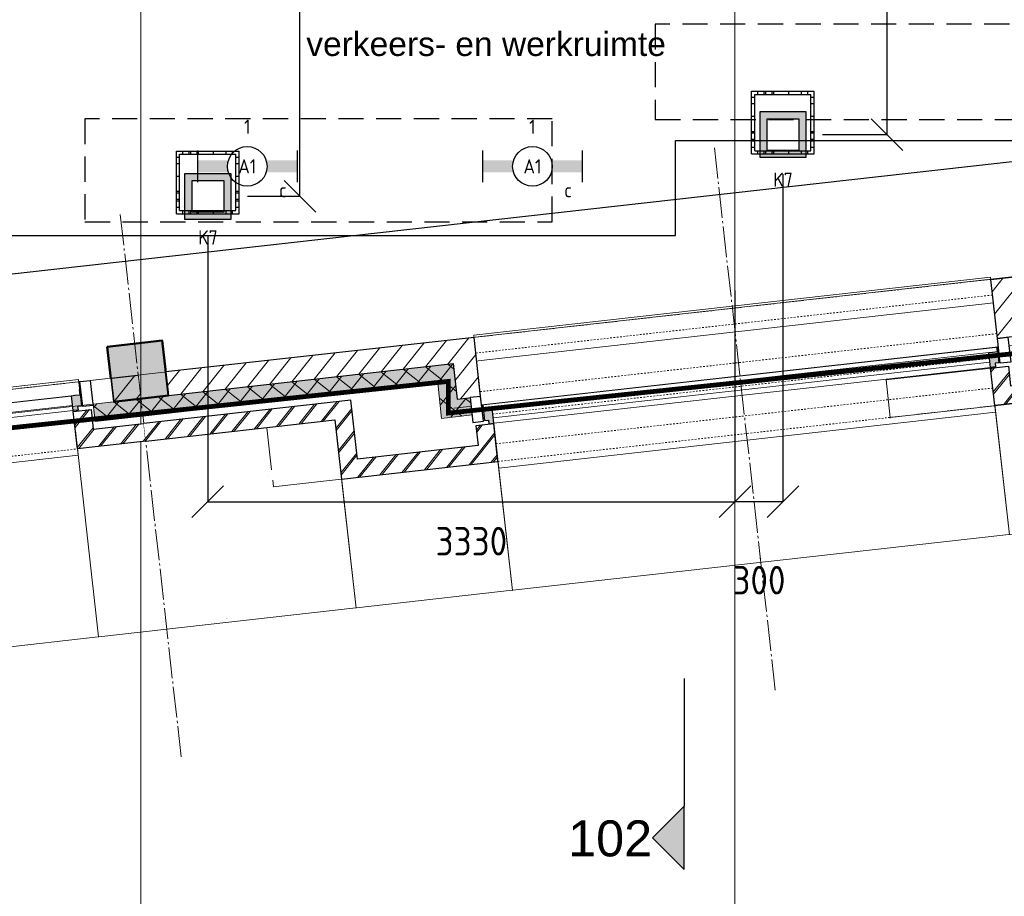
# Model space of a CAD drawing. Header units: millimetres. Extents: x -38031 to 110605, y -30229 to 92226.
# Tile 164 of 194: x 72345 to 78560, y 5071 to 10603. Entities that reach past the tile are written whole.
import ezdxf
from ezdxf.enums import TextEntityAlignment as Align

# ---------------------------------------------------------------- set-up
doc = ezdxf.new("R2010")
doc.units = ezdxf.units.MM
doc.header["$LTSCALE"] = 50
doc.set_wipeout_variables(frame=1)
doc.header["$PDMODE"] = 1
for name, pattern in [('HIDDEN', [9.525, 6.35, -3.175]), ('HIDDEN2', [4.7625, 3.175, -1.5875]), ('STYLE_01', [0.41664, 0.20828, -0.20836]), ('STYLE_07', [1.875, 0.625, -0.20828, 0.625, -0.20836, 0.06943, -0.13893]), ('STYLE_11', [5, 3.888855, -0.416718, 0.277786, -0.416641])]:
    doc.linetypes.add(name, pattern=pattern)
for name, color, linetype, lineweight in [('00 ALGEMEEN', 7, 'Continuous', 15), ('05 LINE-.Stramien', 1, 'STYLE_11', 15), ('05 LINE-0.10 grijs', 8, 'Continuous', 9), ('21 WAND BUITEN-21F_baksteen', 7, 'Continuous', 25), ('21 WAND BUITEN-21F_kalkzandsteen', 7, 'Continuous', 25), ('21 WAND BUITEN-21G_hsb', 1, 'Continuous', 15), ('21 WAND BUITEN-29_isolatie', 1, 'Continuous', 15), ('28 CONSTRUCTIE-28E_beton', 5, 'Continuous', 50), ('Guides', 203, 'Continuous', 13), ('koppenmaten', 163, 'Continuous', 15), ('stramien', 1, 'Continuous', 15)]:
    doc.layers.add(name, color=color, linetype=linetype, lineweight=lineweight)
for name, color, linetype in [('AB$1A---_ATTRIB035', 8, 'Continuous'), ('AB$1A---_ATTRIB050', 8, 'Continuous'), ('AL$1A---_ALGEMEEN', 8, 'Continuous'), ('AL------_MAATVOERING', 2, 'Continuous'), ('AM$1A---_ARCERING', 8, 'Continuous'), ('AT$1A---_TEKST025', 8, 'Continuous'), ('BOUWKUNDIG', 8, 'Continuous'), ('brandscheiding', 5, 'HIDDEN'), ('EL6222--', 3, 'Continuous'), ('EL6311--', 3, 'Continuous'), ('LICHT_TEXT018', 1, 'Continuous'), ('versterkte strook', 7, 'Continuous'), ('Vloerdoos (2e)', 51, 'Continuous'), ('Vloerdoos (OUD)', 51, 'Continuous')]:
    doc.layers.add(name, color=color, linetype=linetype)
doc.styles.add('Arial', font='ARIAL.TTF')
doc.styles.add('BURO-018', font='iso.shx', dxfattribs={"height": 90})
doc.styles.get("Standard").update_dxf_attribs({"font": 'iso.shx'})
doc.dimstyles.new('STABICAD', dxfattribs={"dimscale": 100, "dimtxt": 1.8, "dimasz": 2, "dimexe": 0, "dimexo": 2.5, "dimgap": 1.5, "dimtad": 0, "dimdec": 0, "dimrnd": 10, "dimzin": 0, "dimdsep": 46, "dimtxsty": 'Standard', "dimblk1": 'OBLIQUE', "dimblk2": 'OBLIQUE', "dimsah": 1, "dimcen": -3, "dimadec": 0, "dimazin": 0, "dimtfac": 1, "dimtdec": 0, "dimtofl": 0, "dimtmove": 2, "dimatfit": 3, "dimfxl": 0, "dimtvp": 1.055556, "dimtolj": 1, "dimtzin": 0, "dimarcsym": 0})
doc.dimstyles.new('VyA', dxfattribs={"dimtxt": 2.272868, "dimasz": 2.120801, "dimexe": 1.5, "dimexo": 1.59, "dimgap": 0.5, "dimtad": 1, "dimdec": 0, "dimzin": 11, "dimtxsty": 'Arial', "dimblk": 'VW_SLASH', "dimcen": 0, "dimdle": 1, "dimazin": 0, "dimtfac": 0.8, "dimtdec": 0, "dimtix": 1, "dimtmove": 0, "dimatfit": 0, "dimldrblk": 'VW_FILLEDARROW', "dimfxl": 0, "dimfrac": 2, "dimtolj": 1, "dimtzin": 11, "dimarcsym": 0})
pattern_1 = [(135, (0, 0), (70.7107, 70.7107), []), (45, (299.34, -299.34), (70.7107, -70.7107), [])]
pattern_2 = [(45, (0, 0), (70.7107, -70.7107), []), (45, (7.07, -7.07), (70.7107, -70.7107), [])]
pattern_3 = [(45, (0, 0), (70.7107, -70.7107), [])]

# ---------------------------------------------------------------- blocks, each defined once
blk = doc.blocks.new('_Oblique')
at = {"color": 0, "linetype": 'ByBlock', "lineweight": -2}
blk.add_line((-0.5, -0.5), (0.5, 0.5), dxfattribs=at)
blk = doc.blocks.new('*D60')
at = {"layer": 'AL------_MAATVOERING', "color": 0, "lineweight": -2}
for p, q in [((77162.4, 9627.9), (77162.4, 7560.4)), ((76860, 8893.4), (76860, 7560.4)), ((77162.4, 7560.4), (76860, 7560.4))]:
    blk.add_line(p, q, dxfattribs=at)
at = {"layer": 'Defpoints', "color": 0}
for p in [(77162.4, 9877.9), (76860, 9143.4), (76860, 7560.4)]:
    blk.add_point(p, dxfattribs=at)
at = {"layer": 'AL------_MAATVOERING', "color": 0, "lineweight": -2, "xscale": 200, "yscale": 200, "zscale": 200, "rotation": 180}
blk.add_blockref('_Oblique', (76860, 7560.4), dxfattribs=at)
at = {"layer": 'AL------_MAATVOERING', "color": 0, "lineweight": -2, "xscale": 200, "yscale": 200, "zscale": 200}
blk.add_blockref('_Oblique', (77162.4, 7560.4), dxfattribs=at)
at = {"layer": 'AL------_MAATVOERING', "color": 0, "insert": (77011.2, 7065.4), "char_height": 180, "attachment_point": 5}
blk.add_mtext('\\A1;300', dxfattribs=at)
blk = doc.blocks.new('*D71')
at = {"layer": 'AL------_MAATVOERING', "color": 0, "lineweight": -2}
for p, q in [((77412.4, 14300), (77820.2, 14300)), ((77820.2, 9877.9), (77820.2, 14300)), ((77412.4, 9877.9), (77820.2, 9877.9))]:
    blk.add_line(p, q, dxfattribs=at)
at = {"layer": 'Defpoints', "color": 0}
for p in [(77162.4, 14300), (77820.2, 14300), (77162.4, 9877.9)]:
    blk.add_point(p, dxfattribs=at)
at = {"layer": 'AL------_MAATVOERING', "color": 0, "lineweight": -2, "xscale": 200, "yscale": 200, "zscale": 200}
for p, rotation in [((77820.2, 14300), 90), ((77820.2, 9877.9), 270)]:
    blk.add_blockref('_Oblique', p, dxfattribs=dict(at, rotation=rotation))
at = {"layer": 'AL------_MAATVOERING', "color": 0, "insert": (77630.2, 12089), "char_height": 180, "attachment_point": 5, "rotation": 90}
blk.add_mtext('\\A1;4420', dxfattribs=at)
blk = doc.blocks.new('*D74')
at = {"layer": 'AL------_MAATVOERING', "color": 0, "lineweight": -2}
for p, q in [((73532.4, 9237.9), (73532.4, 7560.4)), ((76860, 8503.4), (76860, 7560.4)), ((73532.4, 7560.4), (76860, 7560.4))]:
    blk.add_line(p, q, dxfattribs=at)
at = {"layer": 'Defpoints', "color": 0}
for p in [(73532.4, 9487.9), (76860, 8753.4), (76860, 7560.4)]:
    blk.add_point(p, dxfattribs=at)
at = {"layer": 'AL------_MAATVOERING', "color": 0, "lineweight": -2, "xscale": 200, "yscale": 200, "zscale": 200, "rotation": 180}
blk.add_blockref('_Oblique', (73532.4, 7560.4), dxfattribs=at)
at = {"layer": 'AL------_MAATVOERING', "color": 0, "lineweight": -2, "xscale": 200, "yscale": 200, "zscale": 200}
blk.add_blockref('_Oblique', (76860, 7560.4), dxfattribs=at)
at = {"layer": 'AL------_MAATVOERING', "color": 0, "insert": (75196.2, 7311.4), "char_height": 180, "attachment_point": 5}
blk.add_mtext('\\A1;3330', dxfattribs=at)
blk = doc.blocks.new('*D75')
at = {"layer": 'AL------_MAATVOERING', "color": 0, "lineweight": -2}
for p, q in [((73782.4, 14300), (74114.3, 14300)), ((74114.3, 9487.9), (74114.3, 14300)), ((73782.4, 9487.9), (74114.3, 9487.9))]:
    blk.add_line(p, q, dxfattribs=at)
at = {"layer": 'Defpoints', "color": 0}
for p in [(73532.4, 14300), (74114.3, 14300), (73532.4, 9487.9)]:
    blk.add_point(p, dxfattribs=at)
at = {"layer": 'AL------_MAATVOERING', "color": 0, "lineweight": -2, "xscale": 200, "yscale": 200, "zscale": 200}
for p, rotation in [((74114.3, 14300), 90), ((74114.3, 9487.9), 270)]:
    blk.add_blockref('_Oblique', p, dxfattribs=dict(at, rotation=rotation))
at = {"layer": 'AL------_MAATVOERING', "color": 0, "insert": (73924.3, 11894), "char_height": 180, "attachment_point": 5, "rotation": 90}
blk.add_mtext('\\A1;4810', dxfattribs=at)
blk = doc.blocks.new('1115B6630')
at = {"color": 0}
for p, q in [((-6.3, 2), (-6.3, -2)), ((6.3, 2), (6.3, -2))]:
    blk.add_line(p, q, dxfattribs=at)
at = {"color": 0, "linetype": 'Continuous'}
blk.add_circle((0, 0), 2.5, dxfattribs=at)
at = {"color": 0}
for points in [[(-2.5, 0.75), (-6.3, 0.75), (-2.5, -0.75), (-6.3, -0.75)], [(2.5, 0.75), (6.3, 0.75), (2.5, -0.75), (6.3, -0.75)]]:
    blk.add_solid(points, dxfattribs=at)
at = {"color": 0, "linetype": 'Continuous', "style": 'BURO-018'}
for tag, p in [('E_GKAST', (0, 8)), ('E_GROEP', (0, 5)), ('E_SGROEP', (4.5, 5)), ('E_ARMCODE', (0, 0)), ('E_SLET', (4.5, -3))]:
    blk.add_attdef(tag, text='', height=1.8, dxfattribs=at).set_placement(p, align=Align.MIDDLE)
blk = doc.blocks.new('E00414')
at = {"color": 0, "linetype": 'Continuous'}
for p, q in [((-2.9, -2.9), (-2.9, 2.9)), ((-2.9, 2.9), (2.9, 2.9)), ((2.9, 2.9), (2.9, -2.9)), ((-2, 2), (2, 2)), ((-2, -2), (-2, 2)), ((2, 2), (2, -2)), ((2, -2), (-2, -2)), ((2.9, -2.9), (-2.9, -2.9))]:
    blk.add_line(p, q, dxfattribs=at)
at = {"color": 0}
for points in [[(-2.9, 2.9), (2.9, 2.9), (-2, 2), (2, 2)], [(-2, -2), (-2.9, -2.9), (-2, 2), (-2.9, 2.9)], [(2, 2), (2.9, 2.9), (2, -2), (2.9, -2.9)], [(2, -2), (2.9, -2.9), (-2, -2), (-2.9, -2.9)]]:
    blk.add_solid(points, dxfattribs=at)
at = {"color": 0, "linetype": 'Continuous', "style": 'BURO-018'}
for tag, p in [('E_GKAST', (0, 8)), ('E_GROEP', (0, 5)), ('E_SGROEP', (4.5, 5))]:
    blk.add_attdef(tag, text='', height=1.8, dxfattribs=at).set_placement(p, align=Align.MIDDLE)
at = {"color": 0, "linetype": 'Continuous', "style": 'BURO-018', "flags": 1}
for tag, p in [('E_VERMCODE', (13, 5)), ('E_MATCODE', (0, 0))]:
    blk.add_attdef(tag, text='', height=1.8, dxfattribs=at).set_placement(p, align=Align.MIDDLE)
blk = doc.blocks.new('VLOERDOOS (2e)')
at = {"layer": 'Vloerdoos (OUD)'}
for p, q in [((0, 395), (395, 395)), ((0, 395), (0, 0)), ((20, 375), (20, 20)), ((20, 375), (375, 375)), ((40, 375), (40, 395)), ((80, 375), (80, 395)), ((90, 375), (90, 395)), ((130, 375), (130, 395)), ((140, 375), (140, 395)), ((235, 375), (235, 395)), ((315, 375), (315, 395)), ((355, 375), (355, 395)), ((375, 375), (375, 20)), ((395, 395), (395, 0)), ((0, 355), (20, 355)), ((0, 315), (20, 315)), ((375, 355), (395, 355)), ((375, 315), (395, 315)), ((0, 305), (20, 305)), ((0, 265), (20, 265)), ((0, 255), (20, 255)), ((375, 305), (395, 305)), ((375, 265), (395, 265)), ((375, 255), (395, 255)), ((0, 160), (20, 160)), ((375, 160), (395, 160)), ((0, 80), (20, 80)), ((375, 80), (395, 80)), ((0, 40), (20, 40)), ((0, 0), (395, 0)), ((20, 20), (375, 20)), ((40, 0), (40, 20)), ((80, 0), (80, 20)), ((90, 0), (90, 20)), ((130, 0), (130, 20)), ((140, 0), (140, 20)), ((235, 0), (235, 20)), ((315, 0), (315, 20)), ((355, 0), (355, 20)), ((375, 40), (395, 40))]:
    blk.add_line(p, q, dxfattribs=at)
blk = doc.blocks.new('tekst 12 pts')
at = {"layer": 'AL$1A---_ALGEMEEN', "color": 0, "style": 'Arial'}
blk.add_attdef('naam_ruimte', text='', height=151.5, dxfattribs=at).set_placement((0, -41.1), align=Align.TOP_CENTER)
at = {"layer": 'AL$1A---_ALGEMEEN', "color": 0, "flags": 1}
for tag, p in [('oppervlakte', (-264.6, -1003)), ('stramiennummer', (-264.6, -1275.7))]:
    blk.add_attdef(tag, p, '', height=151.5, dxfattribs=at)
blk = doc.blocks.new('drsnd pijl')
at = {"layer": 'AM$1A---_ARCERING', "linetype": 'Continuous', "lineweight": 0}
blk.add_hatch(color=256, dxfattribs=at).paths.add_polyline_path([(1005, 442.5), (200, 442.5), (0, 242.5), (-200, 442.5), (200, 442.5)])
at = {"layer": 'AL$1A---_ALGEMEEN', "color": 0}
blk.add_lwpolyline([(1005, 442.5), (200, 442.5), (0, 242.5), (-200, 442.5), (200, 442.5)], dxfattribs=at)
at = {"layer": 'AL$1A---_ALGEMEEN', "color": 0, "style": 'Arial'}
blk.add_attdef('peil', text='', height=227.3, rotation=90, dxfattribs=at).set_placement((170, -290.5), align=Align.BOTTOM_LEFT)
at = {"layer": 'AL$1A---_ALGEMEEN', "color": 0, "flags": 1}
blk.add_attdef('onderdeel', (-200, -699.6), '', height=227.3, dxfattribs=at)
blk = doc.blocks.new('zijdetail kozijn 2kops')
at = {"color": 0}
blk.add_wipeout([(-63, 420), (-130, 420), (-130, 262), (-63, 262)], dxfattribs=at).dxf.layer = 'AL$1A---_ALGEMEEN'
at = {"layer": 'AM$1A---_ARCERING', "linetype": 'Continuous', "lineweight": 0}
blk.add_hatch(color=256, dxfattribs=at).paths.add_polyline_path([(-54.2, 338), (-54.2, 366), (-56, 366), (-56, 266), (-31, 266), (-31, 243), (0, 243), (0, 338), (-22, 338)])
at = {"layer": 'AL$1A---_ALGEMEEN', "color": 0}
for points in [[(-63, 420), (-130, 420), (-130, 262), (-63, 262)], [(-54.2, 338), (-54.2, 366), (-56, 366), (-56, 266), (-31, 266), (-31, 243), (0, 243), (0, 338), (-22, 338)]]:
    blk.add_lwpolyline(points, close=True, dxfattribs=at)
blk = doc.blocks.new('31x_alu-1e-mk106b-p')
at = {"color": 0}
blk.add_wipeout([(-338, 1648), (-338, 0), (-276, 0), (-276, 1648)], dxfattribs=at).dxf.layer = '05 LINE-0.10 grijs'
at = {"layer": '05 LINE-0.10 grijs', "color": 0}
for points in [[(-435, 1704), (-338, 1704), (-338, -56), (-435, -56)], [(-338, 1648), (-338, 0), (-276, 0), (-276, 1648)]]:
    blk.add_lwpolyline(points, close=True, dxfattribs=at)
at = {"layer": '00 ALGEMEEN', "color": 0, "xscale": -1, "rotation": 90}
blk.add_blockref('zijdetail kozijn 2kops', (0, 1648), dxfattribs=at)
at = {"layer": '00 ALGEMEEN', "color": 0, "rotation": 90}
blk.add_blockref('zijdetail kozijn 2kops', (0, 0), dxfattribs=at)
at = {"layer": '05 LINE-0.10 grijs', "color": 0, "linetype": 'STYLE_01'}
blk.add_line((-420, 1711), (-420, -63), dxfattribs=at)
at = {"layer": '05 LINE-0.10 grijs', "color": 0}
blk.add_lwpolyline([(-243, 1648), (40, 1648), (40, 0), (-243, 0)], close=True, dxfattribs=at)
at = {"color": 0}
blk.add_wipeout([(-113, -113), (-113, -434), (0, -434), (0, -113), (0, 0), (-238, 0), (-238, -113), (-114, -113)], dxfattribs=at).dxf.layer = '21 WAND BUITEN-21F_baksteen'
at = {"layer": 'AM$1A---_ARCERING', "linetype": 'Continuous', "lineweight": 5}
h = blk.add_hatch(dxfattribs=at)
h.set_pattern_fill('BAKSTEEN', color=256, style=0, pattern_type=2)
h.set_pattern_definition(pattern_2)
edge = h.paths.add_edge_path()
edge.add_line((-113, -113), (-113, -434))
edge.add_line((-113, -434), (0, -434))
edge.add_line((0, -434), (0, -113))
edge.add_line((0, -113), (0, 0))
edge.add_line((0, 0), (-238, 0))
edge.add_line((-238, 0), (-238, -113))
edge.add_line((-238, -113), (-114, -113))
at = {"layer": 'AM$1A---_ARCERING', "linetype": 'Continuous', "lineweight": 0}
blk.add_hatch(color=256, dxfattribs=at).paths.add_polyline_path([(-160, -130), (-270, -130), (-270, -434), (-160, -434)])
at = {"layer": 'AM$1A---_ARCERING', "linetype": 'Continuous', "lineweight": 5}
h = blk.add_hatch(dxfattribs=at)
h.set_pattern_fill('ISOLATIE', color=256, style=0, pattern_type=2)
h.set_pattern_definition(pattern_1)
h.paths.add_polyline_path([(-160, -130), (-270, -130), (-270, -434), (-160, -434)])
at = {"layer": '05 LINE-0.10 grijs', "color": 0, "linetype": 'STYLE_01'}
blk.add_line((0, 1648), (0, 0), dxfattribs=at)
at = {"layer": '21 WAND BUITEN-21F_baksteen', "color": 0}
blk.add_line((-113, -113), (-113, -434), dxfattribs=at)
at = {"layer": '21 WAND BUITEN-21F_baksteen', "color": 0, "flags": 128}
blk.add_lwpolyline([(0, -434), (0, -113), (0, 0), (-238, 0), (-238, -113), (-114, -113)], dxfattribs=at)
at = {"layer": '21 WAND BUITEN-29_isolatie', "color": 0}
blk.add_line((-160, -434), (-160, -130), dxfattribs=at)
at = {"layer": '21 WAND BUITEN-29_isolatie', "color": 0, "flags": 128}
blk.add_lwpolyline([(-160, -130), (-270, -130), (-270, -434)], dxfattribs=at)
at = {"color": 0}
for points, layer in [([(-113, 1761), (-113, 2082), (0, 2082), (0, 1761), (0, 1648), (-238, 1648), (-238, 1761), (-114, 1761)], '21 WAND BUITEN-21F_baksteen'), ([(-420, -130), (-420, -434), (-270, -434), (-270, -130)], '21 WAND BUITEN-21F_kalkzandsteen')]:
    blk.add_wipeout(points, dxfattribs=at).dxf.layer = layer
at = {"layer": 'AM$1A---_ARCERING', "linetype": 'Continuous', "lineweight": 0}
blk.add_hatch(color=256, dxfattribs=at).paths.add_polyline_path([(-160, 1778), (-270, 1778), (-270, 2082), (-160, 2082)])
at = {"layer": 'AM$1A---_ARCERING', "linetype": 'Continuous', "lineweight": 5}
h = blk.add_hatch(dxfattribs=at)
h.set_pattern_fill('ISOLATIE', color=256, style=0, pattern_type=2)
h.set_pattern_definition(pattern_1)
h.paths.add_polyline_path([(-160, 1778), (-270, 1778), (-270, 2082), (-160, 2082)])
h = blk.add_hatch(dxfattribs=at)
h.set_pattern_fill('BAKSTEEN', color=256, style=0, pattern_type=2)
h.set_pattern_definition(pattern_2)
edge = h.paths.add_edge_path()
edge.add_line((-113, 1761), (-113, 2082))
edge.add_line((-113, 2082), (0, 2082))
edge.add_line((0, 2082), (0, 1761))
edge.add_line((0, 1761), (0, 1648))
edge.add_line((0, 1648), (-238, 1648))
edge.add_line((-238, 1648), (-238, 1761))
edge.add_line((-238, 1761), (-114, 1761))
h = blk.add_hatch(dxfattribs=at)
h.set_pattern_fill('KALKZANDSTEEN', color=256, style=0, pattern_type=2)
h.set_pattern_definition(pattern_3)
h.paths.add_polyline_path([(-420, -130), (-420, -434), (-270, -434), (-270, -130)])
at = {"layer": '21 WAND BUITEN-21F_baksteen', "color": 0}
blk.add_line((-113, 1761), (-113, 2082), dxfattribs=at)
at = {"layer": '21 WAND BUITEN-21F_baksteen', "color": 0, "flags": 128}
blk.add_lwpolyline([(0, 2082), (0, 1761), (0, 1648), (-238, 1648), (-238, 1761), (-114, 1761)], dxfattribs=at)
at = {"layer": '21 WAND BUITEN-21F_kalkzandsteen', "color": 0}
blk.add_line((-420, -130), (-420, -434), dxfattribs=at)
at = {"layer": '21 WAND BUITEN-21F_kalkzandsteen', "color": 0, "flags": 128}
blk.add_lwpolyline([(-270, -434), (-270, -130), (-420, -130)], dxfattribs=at)
at = {"layer": '21 WAND BUITEN-29_isolatie', "color": 0}
blk.add_line((-160, 2082), (-160, 1778), dxfattribs=at)
at = {"layer": '21 WAND BUITEN-29_isolatie', "color": 0, "flags": 128}
blk.add_lwpolyline([(-160, 1778), (-270, 1778), (-270, 2082)], dxfattribs=at)
at = {"color": 0}
blk.add_wipeout([(-420, 1778), (-420, 2082), (-270, 2082), (-270, 1778)], dxfattribs=at).dxf.layer = '21 WAND BUITEN-21F_kalkzandsteen'
at = {"layer": 'AM$1A---_ARCERING', "linetype": 'Continuous', "lineweight": 5}
h = blk.add_hatch(dxfattribs=at)
h.set_pattern_fill('KALKZANDSTEEN', color=256, style=0, pattern_type=2)
h.set_pattern_definition(pattern_3)
h.paths.add_polyline_path([(-420, 1778), (-420, 2082), (-270, 2082), (-270, 1778)])
at = {"layer": '21 WAND BUITEN-21F_kalkzandsteen', "color": 0}
blk.add_line((-420, 1778), (-420, 2082), dxfattribs=at)
at = {"layer": '21 WAND BUITEN-21F_kalkzandsteen', "color": 0, "flags": 128}
blk.add_lwpolyline([(-270, 2082), (-270, 1778), (-420, 1778)], dxfattribs=at)
blk = doc.blocks.new('VW_SLASH')
at = {"layer": 'AL$1A---_ALGEMEEN', "color": 0, "linetype": 'ByBlock', "lineweight": -2}
blk.add_line((0, 0), (-1, 0), dxfattribs=at)
at = {"layer": 'AL$1A---_ALGEMEEN', "color": 0, "linetype": 'ByBlock', "lineweight": 5}
blk.add_line((0.5, 0.5), (-0.5, -0.5), dxfattribs=at)
blk = doc.blocks.new('*D1081')
at = {"layer": 'koppenmaten', "color": 0, "lineweight": -2}
for p, q in [((-8746, -414), (-8746, -1464.8)), ((-9739.5, -533.9), (-9739.5, -1464.8)), ((-9737.4, -1463.3), (-8748.1, -1463.3))]:
    blk.add_line(p, q, dxfattribs=at)
at = {"layer": 'koppenmaten', "color": 0, "lineweight": -2, "xscale": 2.12080078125, "yscale": 2.12080078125, "zscale": 2.12080078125, "rotation": 180}
blk.add_blockref('VW_SLASH', (-9739.5, -1463.3), dxfattribs=at)
at = {"layer": 'koppenmaten', "color": 0, "lineweight": -2, "xscale": 2.12080078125, "yscale": 2.12080078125, "zscale": 2.12080078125}
blk.add_blockref('VW_SLASH', (-8746, -1463.3), dxfattribs=at)
at = {"layer": 'AT$1A---_TEKST025', "insert": (-9242.7, -1437.1), "char_height": 2.273, "attachment_point": 5, "style": 'Arial'}
blk.add_mtext('\\A1;8K-V=49675', dxfattribs=at)
blk = doc.blocks.new('VW_FILLEDARROW')
at = {"layer": 'AL$1A---_ALGEMEEN', "color": 0, "lineweight": -2}
blk.add_solid([(0, 0), (0.5, 0.5), (0.5, -0.5)], dxfattribs=at)
blk = doc.blocks.new('*D1082')
at = {"layer": 'koppenmaten', "color": 0, "lineweight": -2}
for p, q in [((-12895.5, -464), (-12895.5, -1464.8)), ((-9739.5, -599), (-9739.5, -1464.8)), ((-12893.4, -1463.3), (-9741.6, -1463.3))]:
    blk.add_line(p, q, dxfattribs=at)
at = {"layer": 'koppenmaten', "color": 0, "lineweight": -2, "xscale": 2.12080078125, "yscale": 2.12080078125, "zscale": 2.12080078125, "rotation": 180}
blk.add_blockref('VW_SLASH', (-12895.5, -1463.3), dxfattribs=at)
at = {"layer": 'koppenmaten', "color": 0, "lineweight": -2, "xscale": 2.12080078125, "yscale": 2.12080078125, "zscale": 2.12080078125}
blk.add_blockref('VW_SLASH', (-9739.5, -1463.3), dxfattribs=at)
at = {"layer": 'AT$1A---_TEKST025', "insert": (-11317.5, -1437.1), "char_height": 2.273, "attachment_point": 5, "style": 'Arial'}
blk.add_mtext('\\A1;25K+V=157800', dxfattribs=at)
blk = doc.blocks.new('*D1083')
at = {"layer": 'koppenmaten', "color": 0, "lineweight": -2}
for p, q in [((-15524.5, -152.9), (-15524.5, -1464.8)), ((-13889, -384), (-13889, -1464.8)), ((-15522.4, -1463.3), (-13891.1, -1463.3))]:
    blk.add_line(p, q, dxfattribs=at)
at = {"layer": 'koppenmaten', "color": 0, "lineweight": -2, "xscale": 2.12080078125, "yscale": 2.12080078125, "zscale": 2.12080078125, "rotation": 180}
blk.add_blockref('VW_SLASH', (-15524.5, -1463.3), dxfattribs=at)
at = {"layer": 'koppenmaten', "color": 0, "lineweight": -2, "xscale": 2.12080078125, "yscale": 2.12080078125, "zscale": 2.12080078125}
blk.add_blockref('VW_SLASH', (-13889, -1463.3), dxfattribs=at)
at = {"layer": 'AT$1A---_TEKST025', "insert": (-14706.8, -1437.1), "char_height": 2.273, "attachment_point": 5, "style": 'Arial'}
blk.add_mtext('\\A1;13K=81776', dxfattribs=at)
blk = doc.blocks.new('*D1084')
at = {"layer": 'koppenmaten', "color": 0, "lineweight": -2}
for p, q in [((-17172.5, -170.4), (-17172.5, -1464.8)), ((-15524.5, -152.9), (-15524.5, -1464.8)), ((-17170.4, -1463.3), (-15526.6, -1463.3))]:
    blk.add_line(p, q, dxfattribs=at)
at = {"layer": 'koppenmaten', "color": 0, "lineweight": -2, "xscale": 2.12080078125, "yscale": 2.12080078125, "zscale": 2.12080078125, "rotation": 180}
blk.add_blockref('VW_SLASH', (-17172.5, -1463.3), dxfattribs=at)
at = {"layer": 'koppenmaten', "color": 0, "lineweight": -2, "xscale": 2.12080078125, "yscale": 2.12080078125, "zscale": 2.12080078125}
blk.add_blockref('VW_SLASH', (-15524.5, -1463.3), dxfattribs=at)
at = {"layer": 'AT$1A---_TEKST025', "insert": (-16348.5, -1437.1), "char_height": 2.273, "attachment_point": 5, "style": 'Arial'}
blk.add_mtext('\\A1;13K+V=82400', dxfattribs=at)
blk = doc.blocks.new('*D1096')
at = {"layer": 'koppenmaten', "color": 0, "lineweight": -2}
for p, q in [((-13889, -374), (-13889, -1464.8)), ((-12895.5, -494), (-12895.5, -1464.8)), ((-12897.6, -1463.3), (-13886.9, -1463.3))]:
    blk.add_line(p, q, dxfattribs=at)
at = {"layer": 'koppenmaten', "color": 0, "lineweight": -2, "xscale": 2.12080078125, "yscale": 2.12080078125, "zscale": 2.12080078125, "rotation": 180}
blk.add_blockref('VW_SLASH', (-13889, -1463.3), dxfattribs=at)
at = {"layer": 'koppenmaten', "color": 0, "lineweight": -2, "xscale": 2.12080078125, "yscale": 2.12080078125, "zscale": 2.12080078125}
blk.add_blockref('VW_SLASH', (-12895.5, -1463.3), dxfattribs=at)
at = {"layer": 'AT$1A---_TEKST025', "insert": (-13392.3, -1437.1), "char_height": 2.273, "attachment_point": 5, "style": 'Arial'}
blk.add_mtext('\\A1;8K-V=49675', dxfattribs=at)
blk = doc.blocks.new('*D1157')
at = {"layer": 'koppenmaten', "color": 0, "lineweight": -2}
for p, q in [((-9658.6, -407.3), (-10405.5, -407.3)), ((-10404, -405.2), (-10404, -403.1)), ((-10404, -645.3), (-10404, -407.3)), ((-9628.1, -645.3), (-10405.5, -645.3)), ((-10404, -647.4), (-10404, -649.6))]:
    blk.add_line(p, q, dxfattribs=at)
at = {"layer": 'koppenmaten', "color": 0, "lineweight": -2, "xscale": 2.12080078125, "yscale": 2.12080078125, "zscale": 2.12080078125}
for p, rotation in [((-10404, -407.3), 270), ((-10404, -645.3), 90)]:
    blk.add_blockref('VW_SLASH', p, dxfattribs=dict(at, rotation=rotation))
at = {"layer": 'AT$1A---_TEKST025', "insert": (-10429, -626.5), "char_height": 2.273, "attachment_point": 5, "rotation": 90, "style": 'Arial'}
blk.add_mtext('\\A1;2K-V=11900', dxfattribs=at)
blk = doc.blocks.new('kolom 350x350')
at = {"layer": 'AM$1A---_ARCERING', "linetype": 'Continuous', "lineweight": 0}
blk.add_hatch(color=256, dxfattribs=at).paths.add_polyline_path([(-175, 350), (175, 350), (175, 0), (-175, 0)])
at = {"layer": '28 CONSTRUCTIE-28E_beton', "color": 0}
blk.add_lwpolyline([(-175, 350), (175, 350), (175, 0), (-175, 0)], close=True, dxfattribs=at)
blk = doc.blocks.new('*D1161')
at = {"layer": 'koppenmaten', "color": 0, "lineweight": -2}
for p, q in [((-13993.6, -270.3), (-14323.5, -270.3)), ((-14322, -272.4), (-14322, -539.3)), ((-14322, -643.2), (-14322, -603.6)), ((-13777.1, -645.3), (-14323.5, -645.3))]:
    blk.add_line(p, q, dxfattribs=at)
at = {"layer": 'koppenmaten', "color": 0, "lineweight": -2, "xscale": 2.12080078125, "yscale": 2.12080078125, "zscale": 2.12080078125}
for p, rotation in [((-14322, -270.3), 90), ((-14322, -645.3), 270)]:
    blk.add_blockref('VW_SLASH', p, dxfattribs=dict(at, rotation=rotation))
at = {"layer": 'AT$1A---_TEKST025', "insert": (-14347, -571.4), "char_height": 2.273, "attachment_point": 5, "rotation": 90, "style": 'Arial'}
blk.add_mtext('\\A1;3K=18750', dxfattribs=at)
blk = doc.blocks.new('metselwerk zo gevel 1e verd')
at = {"layer": 'AM$1A---_ARCERING', "linetype": 'Continuous', "lineweight": 0}
blk.add_hatch(color=8, dxfattribs=at).paths.add_polyline_path([(-13218.5, -110.32735), (-13218.5, -335.32735), (-13025.5, -335.32735), (-13025.5, -225.32735), (-13108.5, -225.32735), (-13108.5, -0.32735), (-15091, -0.32735), (-15091, -110.32735)])
at = {"layer": 'AM$1A---_ARCERING', "linetype": 'Continuous', "lineweight": 5}
h = blk.add_hatch(dxfattribs=at)
h.set_pattern_fill('ISOLATIE', color=8, style=0, pattern_type=2)
h.set_pattern_definition(pattern_1)
h.paths.add_polyline_path([(-13218.5, -110.32735), (-13218.5, -335.32735), (-13025.5, -335.32735), (-13025.5, -225.32735), (-13108.5, -225.32735), (-13108.5, -0.32735), (-15091, -0.32735), (-15091, -110.32735)])
at = {"layer": '05 LINE-.Stramien', "color": 8}
blk.add_line((-11317.5, -2275.00786), (-11317.5, 1174.99214), dxfattribs=at)
at = {"layer": '05 LINE-0.10 grijs', "color": 8, "linetype": 'STYLE_01'}
for p, q in [((-12958.5, 149.67265), (-9676.5, 149.67265)), ((-12958.5, 49.99214), (-9676.5, 49.99214)), ((-12958.5, -195.00786), (-9676.5, -195.00786)), ((-12895.5, -345.00786), (-9655.29, -345.00786)), ((-12895.5, -533.312), (-9739.5, -533.312)), ((-12895.5, -645.32735), (-9739.5, -645.32735))]:
    blk.add_line(p, q, dxfattribs=at)
at = {"layer": '05 LINE-0.10 grijs', "color": 8}
for points in [[(-12958.5, 164.52096), (-9676.5, 164.52096), (-9676.5, -279.32736), (-12958.5, -279.32736)], [(-12895.5, -307.32736), (-9739.5, -307.32736), (-9739.5, -369.32736), (-12895.5, -369.32736)], [(-12895.5, -402.32735), (-9739.5, -402.32735), (-9739.5, -687.32735), (-12895.5, -687.32735)]]:
    blk.add_lwpolyline(points, close=True, dxfattribs=at)
at = {"layer": '21 WAND BUITEN-29_isolatie', "color": 8}
blk.add_line((-15091, -110.32735), (-13218.5, -110.32735), dxfattribs=at)
at = {"layer": '21 WAND BUITEN-29_isolatie', "color": 8, "flags": 128}
blk.add_lwpolyline([(-13218.5, -110.32735), (-13218.5, -335.32735), (-13025.5, -335.32735), (-13025.5, -225.32735), (-13108.5, -225.32735), (-13108.5, -0.32735), (-15091, -0.32735)], dxfattribs=at)
at = {"layer": 'Guides', "color": 8}
blk.add_line((-9505.29, -280.39669), (-13132.67648, -279.90623), dxfattribs=at)
at = {"layer": 'koppenmaten', "color": 8}
for base, p1, p2, override, picture, middle in [((-14321.96925, -645.32735), (-13991.96925, -270.32735), (-13775.4629, -645.32735), {"dimtxt": 2.272868, "dimgap": 25, "dimlfac": 50, "dimpost": '3K=<>', "dimtxsty": 'Arial', "dimtmove": 2}, '*D1161', (-14346.96925, -571.42921)), ((-10403.96925, -407.32735), (-9626.5, -645.32735), (-9656.96925, -407.32735), {"dimtxt": 2.272868, "dimgap": 25, "dimlfac": 50, "dimpost": '2K-V=<>', "dimtxsty": 'Arial', "dimtmove": 2}, '*D1157', (-10428.96925, -626.46072))]:
    dim = blk.add_linear_dim(base=base, p1=p1, p2=p2, angle=90, dimstyle='VyA', override=override, dxfattribs=at)
    dim.commit()
    dim.dimension.update_dxf_attribs({"geometry": picture, "text_midpoint": middle, "dimtype": 128})
for base, p1, p2, override, picture, middle in [((-13889, -1463.28595), (-12895.5, -492.44536), (-13889, -372.44536), {"dimtxt": 2.272868, "dimgap": 25, "dimdec": 1, "dimlfac": 50, "dimpost": '8K-V=<>', "dimtxsty": 'Arial', "dimtmove": 2}, '*D1096', (-13392.25, -1437.12548)), ((-8746, -1463.28595), (-9739.5, -532.32735), (-8746, -412.44536), {"dimtxt": 2.272868, "dimgap": 25, "dimdec": 1, "dimlfac": 50, "dimpost": '8K-V=<>', "dimtxsty": 'Arial', "dimtmove": 2}, '*D1081', (-9242.75, -1437.12548)), ((-9739.5, -1463.28595), (-12895.5, -462.44536), (-9739.5, -597.44536), {"dimtxt": 2.272868, "dimgap": 25, "dimlfac": 50, "dimpost": '25K+V=<>', "dimtxsty": 'Arial', "dimtmove": 2}, '*D1082', (-11317.5, -1437.12548))]:
    dim = blk.add_linear_dim(base=base, p1=p1, p2=p2, dimstyle='VyA', override=override, dxfattribs=at)
    dim.commit()
    dim.dimension.update_dxf_attribs({"geometry": picture, "text_midpoint": middle})
at = {"layer": '00 ALGEMEEN', "color": 8, "xscale": -1, "rotation": 90.00000000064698}
blk.add_blockref('31x_alu-1e-mk106b-p', (-15524.5, -270.32739), dxfattribs=at)
at = {"layer": '00 ALGEMEEN', "color": 8, "xscale": -1}
blk.add_blockref('zijdetail kozijn 2kops', (-9739.5, -645.32735), dxfattribs=at)
at = {"layer": '05 LINE-.Stramien', "color": 8}
blk.add_line((-15091, -2275.00786), (-15091, 1174.99214), dxfattribs=at)
at = {"layer": 'Guides', "color": 8}
for p, q in [((-93461, 150), (15460, 150)), ((-93461, 0), (15460, 0))]:
    blk.add_line(p, q, dxfattribs=at)
at = {"layer": '28 CONSTRUCTIE-28E_beton', "color": 8}
blk.add_blockref('kolom 350x350', (-15091, -0.32735), dxfattribs=at)
at = {"layer": 'koppenmaten', "color": 8}
for base, p1, p2, override, picture, middle in [((-15524.5, -1463.28595), (-17172.5, -168.82739), (-15524.5, -151.32739), {"dimtxt": 2.272868, "dimgap": 25, "dimlfac": 50, "dimpost": '13K+V=<>', "dimtxsty": 'Arial', "dimtmove": 2}, '*D1084', (-16348.5, -1437.12471)), ((-13889.0000000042, -1463.2859481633), (-15524.5100000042, -151.3273911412), (-13889.0000000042, -382.4453634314), {"dimtxt": 2.272868, "dimgap": 25, "dimlfac": 50, "dimpost": '13K=<>', "dimtxsty": 'Arial', "dimtmove": 2}, '*D1083', (-14706.7550000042, -1437.1247079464))]:
    dim = blk.add_linear_dim(base=base, p1=p1, p2=p2, dimstyle='VyA', override=override, dxfattribs=at)
    dim.commit()
    dim.dimension.update_dxf_attribs({"geometry": picture, "text_midpoint": middle})
at = {"color": 8}
for points, layer in [([(-14916, -0.32735), (-13108.5, -0.32735), (-13108.5, -225.32735), (-12958.5, -225.32735), (-12958.5, 149.67265), (-14916, 149.67265)], '21 WAND BUITEN-21F_kalkzandsteen'), ([(-7719, -0.32735), (-9526.5, -0.32735), (-9526.5, -225.32735), (-9676.5, -225.32735), (-9676.5, 149.67265), (-7719, 149.67265)], '21 WAND BUITEN-21F_kalkzandsteen'), ([(-15394.5, 149.67261), (-15266, 149.67261), (-15266, -0.32735), (-15394.5, -0.32735)], '21 WAND BUITEN-21G_hsb')]:
    blk.add_wipeout(points, dxfattribs=at).dxf.layer = layer
at = {"layer": 'AM$1A---_ARCERING', "linetype": 'Continuous', "lineweight": 5}
h = blk.add_hatch(dxfattribs=at)
h.set_pattern_fill('KALKZANDSTEEN', color=8, style=0, pattern_type=2)
h.set_pattern_definition(pattern_3)
h.paths.add_polyline_path([(-14916, -0.32735), (-13108.5, -0.32735), (-13108.5, -225.32735), (-12958.5, -225.32735), (-12958.5, 149.67265), (-14916, 149.67265)])
h = blk.add_hatch(dxfattribs=at)
h.set_pattern_fill('KALKZANDSTEEN', color=8, style=0, pattern_type=2)
h.set_pattern_definition(pattern_3)
h.paths.add_polyline_path([(-7719, -0.32735), (-9526.5, -0.32735), (-9526.5, -225.32735), (-9676.5, -225.32735), (-9676.5, 149.67265), (-7719, 149.67265)])
at = {"layer": '21 WAND BUITEN-21F_kalkzandsteen', "color": 8}
for points in [[(-14916, -0.32735), (-13108.5, -0.32735), (-13108.5, -225.32735), (-12958.5, -225.32735), (-12958.5, 149.67265), (-14916, 149.67265)], [(-7719, -0.32735), (-9526.5, -0.32735), (-9526.5, -225.32735), (-9676.5, -225.32735), (-9676.5, 149.67265), (-7719, 149.67265)]]:
    blk.add_lwpolyline(points, close=True, dxfattribs=at)
at = {"layer": '21 WAND BUITEN-21G_hsb', "color": 8}
blk.add_lwpolyline([(-15394.5, 149.67261), (-15266, 149.67261), (-15266, -0.32735), (-15394.5, -0.32735)], close=True, dxfattribs=at)
at = {"color": 8}
for points in [[(-13889, -270.32735), (-13889, -645.32735), (-13008.5, -645.32735), (-12895.5, -645.32735), (-12895.5, -407.32735), (-13008.5, -407.32735), (-13008.5, -532.32735), (-13776, -532.32735), (-13776, -157.32735), (-15091, -157.32735), (-15091, -270.32735)], [(-8746, -270.32735), (-8746, -645.32735), (-9626.5, -645.32735), (-9739.5, -645.32735), (-9739.5, -407.32735), (-9626.5, -407.32735), (-9626.5, -532.32735), (-8859, -532.32735), (-8859, -157.32735), (-7544, -157.32735), (-7544, -270.32735)]]:
    blk.add_wipeout(points, dxfattribs=at).dxf.layer = '21 WAND BUITEN-21F_baksteen'
at = {"layer": 'AM$1A---_ARCERING', "linetype": 'Continuous', "lineweight": 5}
h = blk.add_hatch(dxfattribs=at)
h.set_pattern_fill('BAKSTEEN', color=8, style=0, pattern_type=2)
h.set_pattern_definition(pattern_2)
h.paths.add_polyline_path([(-13889, -270.32735), (-13889, -645.32735), (-13008.5, -645.32735), (-12895.5, -645.32735), (-12895.5, -407.32735), (-13008.5, -407.32735), (-13008.5, -532.32735), (-13776, -532.32735), (-13776, -157.32735), (-15091, -157.32735), (-15091, -270.32735)])
h = blk.add_hatch(dxfattribs=at)
h.set_pattern_fill('BAKSTEEN', color=8, style=0, pattern_type=2)
h.set_pattern_definition(pattern_2)
h.paths.add_polyline_path([(-8746, -270.32735), (-8746, -645.32735), (-9626.5, -645.32735), (-9739.5, -645.32735), (-9739.5, -407.32735), (-9626.5, -407.32735), (-9626.5, -532.32735), (-8859, -532.32735), (-8859, -157.32735), (-7544, -157.32735), (-7544, -270.32735)])
at = {"layer": '21 WAND BUITEN-21F_baksteen', "color": 8}
blk.add_line((-15091, -270.32735), (-13889, -270.32735), dxfattribs=at)
at = {"layer": '21 WAND BUITEN-21F_baksteen', "color": 8, "flags": 128}
for points in [[(-13889, -270.32735), (-13889, -645.32735), (-13008.5, -645.32735), (-12895.5, -645.32735), (-12895.5, -407.32735), (-13008.5, -407.32735), (-13008.5, -532.32735), (-13776, -532.32735), (-13776, -157.32735), (-15091, -157.32735)], [(-8746, -270.32735), (-8746, -645.32735), (-9626.5, -645.32735), (-9739.5, -645.32735), (-9739.5, -407.32735), (-9626.5, -407.32735), (-9626.5, -532.32735), (-8859, -532.32735), (-8859, -157.32735), (-7544, -157.32735)]]:
    blk.add_lwpolyline(points, dxfattribs=at)
at = {"layer": '00 ALGEMEEN', "color": 8}
blk.add_blockref('zijdetail kozijn 2kops', (-12895.5, -645.32735), dxfattribs=at)
blk = doc.blocks.new('200254 W 211 30-06-2008')
at = {"layer": 'AL$1A---_ALGEMEEN'}
blk.add_lwpolyline([(20672.45, 3212.76), (20672.45, 3224.76), (20746.35, 3224.76), (20746.35, 3290.76), (20349.45, 3290.76), (20349.45, 3188.76), (20456.45, 3188.76), (20456.45, 3200.76), (20564.45, 3200.76), (20564.45, 3212.76)], close=True, dxfattribs=at)
at = {"layer": 'stramien', "linetype": 'STYLE_07', "ltscale": 50}
for p, q in [((20571.95, 2695.43), (20571.95, 4240.03)), ((20496.95, 2737.41), (20496.95, 3963.01)), ((18888.74, 2999.55), (21031.95, 3240.24))]:
    blk.add_line(p, q, dxfattribs=at)
at = {"layer": 'AL$1A---_ALGEMEEN'}
ref = blk.add_blockref('tekst 12 pts', (20540.53, 3227.27), dxfattribs=dict(at, xscale=-0.02, yscale=0.02, zscale=0.02))
ref.add_attrib('naam_ruimte', 'verkeers- en werkruimte', dxfattribs={"layer": 'AB$1A---_ATTRIB035', "height": 3.0305, "style": 'Arial'}).set_placement((20540.53, 3226.45), align=Align.TOP_CENTER)
ref = blk.add_blockref('drsnd pijl', (20556.7, 3124.75), dxfattribs=dict(at, xscale=-0.02, yscale=0.02, zscale=0.02, rotation=270))
ref.add_attrib('peil', '102', dxfattribs={"layer": 'AB$1A---_ATTRIB050', "height": 4.546, "style": 'Arial'}).set_placement((20550.89, 3121.03), align=Align.BOTTOM_LEFT)
at = {"layer": '00 ALGEMEEN', "color": 0, "xscale": 0.02, "yscale": 0.02, "zscale": 0.02, "rotation": 6.40755072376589}
blk.add_blockref('metselwerk zo gevel 1e verd', (20796.89, 3213.85), dxfattribs=at)

msp = doc.modelspace()

# ---------------------------------------------------------------- block references
at = {"layer": 'BOUWKUNDIG', "xscale": 50, "yscale": 50, "zscale": 50}
msp.add_blockref('200254 W 211 30-06-2008', (-951737.5, -150797.3), dxfattribs=at)

# ---------------------------------------------------------------- next in the draw order: linework, layer by layer
at = {"layer": 'brandscheiding', "const_width": 30}
msp.add_lwpolyline([(78570, 46590), (99310, 46590), (99310, 11160), (78730, 8750), (78760, 8510), (75050, 8120), (75050, 8320), (58090, 6520)], dxfattribs=at)
at = {"layer": 'LICHT_TEXT018', "linetype": 'HIDDEN2'}
for points in [[(76356.4, 9972.2), (79306.4, 9972.2), (79306.4, 10573.7), (76356.4, 10573.7)], [(72756.4, 9327.4), (75706.4, 9327.4), (75706.4, 9976.9), (72756.4, 9976.9)]]:
    msp.add_lwpolyline(points, close=True, dxfattribs=at)
at = {"layer": 'versterkte strook'}
msp.add_line((13600.1, 2407.5), (101326.6, 12259.4), dxfattribs=at)

# ---------------------------------------------------------------- next in the draw order: block references
at = {"layer": 'EL6222--'}
ref = msp.add_blockref('E00414', (77163, 9877.5), dxfattribs=dict(at, xscale=50, yscale=50, zscale=50))
ref.add_attrib('E_GROEP', 'K7', dxfattribs={"layer": '0', "color": 1, "linetype": 'Continuous', "height": 90, "style": 'BURO-018'}).set_placement((77163, 9593.1), align=Align.MIDDLE)
ref = msp.add_blockref('E00414', (73533, 9487.6), dxfattribs=dict(at, xscale=50, yscale=50, zscale=50))
ref.add_attrib('E_GROEP', 'K7', dxfattribs={"layer": '0', "color": 1, "linetype": 'Continuous', "height": 90, "style": 'BURO-018'}).set_placement((73533, 9228.5), align=Align.MIDDLE)
at = {"layer": 'EL6311--'}
ref = msp.add_blockref('1115B6630', (73781.4, 9676.9), dxfattribs=dict(at, xscale=50, yscale=50, zscale=50))
ref.add_attrib('E_ARMCODE', 'A1', dxfattribs={"layer": '0', "color": 1, "linetype": 'Continuous', "height": 90, "style": 'BURO-018'}).set_placement((73781.4, 9676.9), align=Align.MIDDLE)
ref.add_attrib('E_SLET', 'c', dxfattribs={"layer": '0', "color": 1, "linetype": 'Continuous', "height": 90, "style": 'BURO-018'}).set_placement((74006.4, 9526.9), align=Align.MIDDLE)
ref.add_attrib('E_GROEP', '1', dxfattribs={"layer": '0', "color": 1, "linetype": 'Continuous', "height": 90, "style": 'BURO-018'}).set_placement((73781.4, 9926.9), align=Align.MIDDLE)
ref = msp.add_blockref('1115B6630', (75581.4, 9676.9), dxfattribs=dict(at, xscale=50, yscale=50, zscale=50))
ref.add_attrib('E_ARMCODE', 'A1', dxfattribs={"layer": '0', "color": 1, "linetype": 'Continuous', "height": 90, "style": 'BURO-018'}).set_placement((75581.4, 9676.9), align=Align.MIDDLE)
ref.add_attrib('E_SLET', 'c', dxfattribs={"layer": '0', "color": 1, "linetype": 'Continuous', "height": 90, "style": 'BURO-018'}).set_placement((75806.4, 9526.9), align=Align.MIDDLE)
ref.add_attrib('E_GROEP', '1', dxfattribs={"layer": '0', "color": 1, "linetype": 'Continuous', "height": 90, "style": 'BURO-018'}).set_placement((75581.4, 9926.9), align=Align.MIDDLE)
at = {"layer": 'Vloerdoos (2e)', "rotation": 90}
for p in [(77359.3, 9755.8), (73729.3, 9378.1)]:
    msp.add_blockref('VLOERDOOS (2e)', p, dxfattribs=at)

# ---------------------------------------------------------------- next in the draw order: dimensions: what is measured, and where the dimension line sits
at = {"layer": 'AL------_MAATVOERING'}
for base, p1, p2, picture, middle in [((74114.3, 14300), (73532.4, 9487.9), (73532.4, 14300), '*D75', (73924.3, 11894)), ((77820.2, 14300), (77162.4, 9877.9), (77162.4, 14300), '*D71', (77630.2, 12089))]:
    dim = msp.add_linear_dim(base=base, p1=p1, p2=p2, angle=90, dimstyle='STABICAD', dxfattribs=at)
    dim.commit()
    dim.dimension.update_dxf_attribs({"geometry": picture, "text_midpoint": middle})
dim = msp.add_linear_dim(base=(76860, 7560.4), p1=(77162.4, 9877.9), p2=(76860, 9143.4), dimstyle='STABICAD', dxfattribs=at)
dim.commit()
dim.dimension.update_dxf_attribs({"geometry": '*D60', "text_midpoint": (77011.2, 7065.4)})
dim = msp.add_linear_dim(base=(76860, 7560.4), p1=(73532.4, 9487.9), p2=(76860, 8753.4), dimstyle='STABICAD', dxfattribs=at)
dim.commit()
dim.dimension.update_dxf_attribs({"geometry": '*D74', "text_midpoint": (75196.2, 7311.4), "dimtype": 160})

doc.saveas('drawing.dxf')
